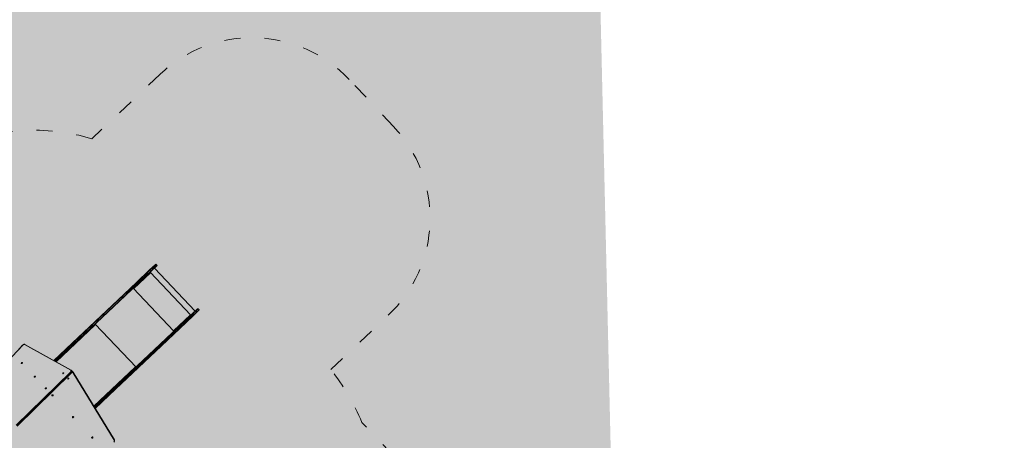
# Model space of a CAD drawing. Header units: millimetres. Extents: x 2943 to 3105, y 1618 to 1828.
# Tile 56 of 81: x 3013.34 to 3020.71, y 1756.63 to 1759.77. Entities that reach past the tile are written whole.
import ezdxf

# ---------------------------------------------------------------- set-up
doc = ezdxf.new("R2010")
doc.units = ezdxf.units.MM
doc.linetypes.add('ACAD_ISO03W100', pattern=[30, 12, -18])
for name, color, linetype, lineweight in [('1_strefa', 7, 'ACAD_ISO03W100', 13), ('1_trawa', 94, 'Continuous', 13), ('1_urządzenie', 7, 'Continuous', 9), ('wymiary', 7, 'Continuous', 9)]:
    doc.layers.add(name, color=color, linetype=linetype, lineweight=lineweight)
picture_1 = doc.add_image_def('image1.jpg', size_in_pixel=(9921, 7015))

msp = doc.modelspace()

# ---------------------------------------------------------------- hatches: boundary and pattern name
at = {"layer": '1_trawa'}
h = msp.add_hatch(dxfattribs=at)
h.set_pattern_fill('GRASS', color=256, scale=0.02)
h.paths.add_polyline_path([(3012.9516, 1765.2524), (3017.562, 1765.3596), (3017.8582, 1752.6184), (3009.9916, 1752.4355), (3009.8348, 1759.1783), (3013.0911, 1759.254)])
h.paths.add_polyline_path([(3026.8614, 1742.3468), (3027.1036, 1730.3994), (3031.6844, 1730.6938), (3031.4259, 1734.7164), (3033.5097, 1734.7164), (3033.5097, 1737.8837), (3035.6711, 1737.8837), (3035.6711, 1742.3468)])
h.paths.add_polyline_path([(3068.0504, 1739.2147), (3068.1816, 1735.3786), (3073.5045, 1735.3786), (3073.5045, 1740.4458), (3068.0083, 1740.4458)])

# ---------------------------------------------------------------- linework, layer by layer
at = {"layer": '1_strefa', "color": 0, "ltscale": 0.01}
msp.add_lwpolyline([(3015.6724, 1757.1542), (3016.1021, 1757.5604, 0.414214), (3016.1419, 1758.974), (3015.8097, 1759.3255, 0.414214), (3014.396, 1759.3653), (3013.8845, 1758.8817, 0.268919), (3012.4201, 1758.536), (3011.8734, 1758.0192, 0.103426), (3011.3503, 1757.6977), (3010.878, 1757.2512, 0.337428), (3010.5836, 1755.4576, 0.107072), (3010.9123, 1754.9141), (3011.0242, 1754.7958, 0.184129), (3011.9866, 1754.3316, 0.217858), (3012.389, 1753.1503), (3012.507, 1753.0255, 0.368838), (3014.4439, 1752.8178, 0.197396), (3015.5078, 1753.2274), (3015.9717, 1753.666, 0.22937), (3016.4355, 1754.8884, 0.298201), (3016.1451, 1756.5056), (3015.9056, 1756.759, 0.069776)], format="xyb", close=True, dxfattribs=at)
at = {"layer": '1_urządzenie', "color": 0, "linetype": 'Continuous'}
for p, q in [((3014.3168, 1757.8997), (3014.3614, 1757.9418)), ((3014.3656, 1757.9417), (3014.3191, 1757.8978)), ((3014.3253, 1757.8912), (3014.3718, 1757.9352)), ((3014.3717, 1757.9309), (3014.3271, 1757.8888)), ((3014.6585, 1757.5925), (3014.3542, 1757.9144)), ((3014.3718, 1757.9352), (3014.3656, 1757.9417)), ((3014.3223, 1757.8788), (3014.1988, 1757.762)), ((3014.2181, 1757.8064), (3014.3168, 1757.8997)), ((3014.3191, 1757.8978), (3014.2205, 1757.8045)), ((3014.2266, 1757.798), (3014.3253, 1757.8912)), ((3014.3271, 1757.8888), (3014.2285, 1757.7955)), ((3014.3191, 1757.8978), (3014.3253, 1757.8912)), ((3014.3201, 1757.8822), (3014.3235, 1757.8786)), ((3014.3237, 1757.8787), (3014.3203, 1757.8824)), ((3014.6253, 1757.5611), (3014.321, 1757.883)), ((3014.3223, 1757.8788), (3014.323, 1757.878)), ((3014.3235, 1757.8786), (3014.3237, 1757.8787)), ((3014.0809, 1757.6767), (3014.2181, 1757.8064)), ((3014.2205, 1757.8045), (3014.0843, 1757.6758)), ((3014.0905, 1757.6693), (3014.2266, 1757.798)), ((3014.2285, 1757.7955), (3014.0912, 1757.6658)), ((3014.4989, 1757.4416), (3014.1946, 1757.7635)), ((3014.1953, 1757.7642), (3014.1988, 1757.7606)), ((3014.1971, 1757.7631), (3014.1957, 1757.7646)), ((3014.1971, 1757.7631), (3014.1967, 1757.7628)), ((3014.1986, 1757.7618), (3014.1988, 1757.762)), ((3014.1986, 1757.7618), (3014.1993, 1757.7611)), ((3014.1995, 1757.7613), (3014.1988, 1757.762)), ((3014.1993, 1757.7611), (3014.1995, 1757.7613)), ((3014.2205, 1757.8045), (3014.2266, 1757.798)), ((3013.7377, 1757.3523), (3014.0809, 1757.6767)), ((3014.0843, 1757.6758), (3013.7412, 1757.3514)), ((3013.7473, 1757.3449), (3014.0905, 1757.6693)), ((3014.0912, 1757.6658), (3013.748, 1757.3414)), ((3014.0843, 1757.6758), (3014.0905, 1757.6693)), ((3014.6314, 1757.5669), (3014.676, 1757.609)), ((3014.6802, 1757.6089), (3014.6337, 1757.5649)), ((3014.6864, 1757.6023), (3014.6802, 1757.6089)), ((3014.4976, 1757.4459), (3014.6211, 1757.5626)), ((3014.5328, 1757.4736), (3014.6314, 1757.5669)), ((3014.6337, 1757.5649), (3014.5351, 1757.4717)), ((3014.5413, 1757.4651), (3014.6399, 1757.5584)), ((3014.6417, 1757.556), (3014.5431, 1757.4627)), ((3014.6205, 1757.5634), (3014.6211, 1757.5626)), ((3014.621, 1757.5639), (3014.6212, 1757.5641)), ((3014.621, 1757.5639), (3014.6244, 1757.5603)), ((3014.6246, 1757.5604), (3014.6212, 1757.5641)), ((3014.6399, 1757.5584), (3014.6337, 1757.5649)), ((3014.6399, 1757.5584), (3014.6864, 1757.6023)), ((3014.6863, 1757.5981), (3014.6417, 1757.556)), ((3013.9107, 1757.4896), (3013.6174, 1757.2124)), ((3013.9075, 1757.4922), (3013.9086, 1757.491)), ((3013.9119, 1757.4894), (3013.9085, 1757.4931)), ((3014.215, 1757.1732), (3013.9107, 1757.4952)), ((3013.9107, 1757.4896), (3013.9113, 1757.4889)), ((3013.9113, 1757.4889), (3013.9119, 1757.4894)), ((3014.3955, 1757.3439), (3014.5328, 1757.4736)), ((3014.5351, 1757.4717), (3014.3989, 1757.343)), ((3014.4051, 1757.3364), (3014.5413, 1757.4651)), ((3014.5431, 1757.4627), (3014.4058, 1757.333)), ((3014.5413, 1757.4651), (3014.5351, 1757.4717)), ((3014.4962, 1757.4459), (3014.4996, 1757.4423)), ((3014.4968, 1757.4464), (3014.4969, 1757.4466)), ((3014.4968, 1757.4464), (3014.4974, 1757.4457)), ((3014.4976, 1757.4459), (3014.4969, 1757.4466)), ((3014.4974, 1757.4457), (3014.4976, 1757.4459)), ((3014.4986, 1757.4441), (3014.4983, 1757.4438)), ((3014.4986, 1757.4441), (3014.5, 1757.4426)), ((3013.7267, 1757.149), (3013.3806, 1757.3417)), ((3013.7299, 1757.1498), (3013.3838, 1757.3425)), ((3013.6, 1757.2221), (3013.7377, 1757.3523)), ((3013.7412, 1757.3514), (3013.6028, 1757.2206)), ((3013.611, 1757.216), (3013.7473, 1757.3449)), ((3013.748, 1757.3414), (3013.6138, 1757.2145)), ((3013.7412, 1757.3514), (3013.7473, 1757.3449)), ((3014.0523, 1757.0194), (3014.3955, 1757.3439)), ((3014.3989, 1757.343), (3014.0558, 1757.0186)), ((3014.062, 1757.012), (3014.4051, 1757.3364)), ((3014.4058, 1757.333), (3014.0626, 1757.0085)), ((3014.4051, 1757.3364), (3014.3989, 1757.343)), ((3013.8993, 1756.8803), (3014.2095, 1757.1735)), ((3014.2088, 1757.1742), (3014.2093, 1757.1748)), ((3014.2088, 1757.1742), (3014.2095, 1757.1735)), ((3014.2128, 1757.1711), (3014.2093, 1757.1748)), ((3014.2108, 1757.1714), (3014.2118, 1757.1702)), ((3013.3176, 1756.7394), (3013.7238, 1757.1354)), ((3013.7267, 1757.1324), (3013.3205, 1756.7364)), ((3013.3239, 1756.7328), (3013.7301, 1757.1288)), ((3013.3248, 1756.7318), (3013.731, 1757.1278)), ((3013.7301, 1757.1288), (3013.7267, 1757.1324)), ((3013.735, 1757.1449), (3013.7316, 1757.1485)), ((3013.7427, 1757.1366), (3013.7404, 1757.1391)), ((3014.0519, 1756.6251), (3013.7427, 1757.132)), ((3014.0533, 1756.6278), (3013.7441, 1757.1348)), ((3013.9014, 1756.8768), (3014.0523, 1757.0194)), ((3014.0558, 1757.0186), (3013.903, 1756.8742)), ((3014.062, 1757.012), (3014.0558, 1757.0186)), ((3013.9078, 1756.8664), (3014.062, 1757.012)), ((3014.0626, 1757.0085), (3013.9094, 1756.8637))]:
    msp.add_line(p, q, dxfattribs=at)
at = {"layer": '1_urządzenie', "color": 0, "linetype": 'Continuous', "flags": 128}
for points in [[(3014.0809, 1757.6767), (3014.0809, 1757.6767), (3014.0812, 1757.6769), (3014.0819, 1757.677), (3014.0827, 1757.6769), (3014.0836, 1757.6764), (3014.0843, 1757.6758)], [(3014.0905, 1757.6693), (3014.0911, 1757.6685), (3014.0915, 1757.6676), (3014.0916, 1757.6668), (3014.0914, 1757.6661), (3014.0912, 1757.6658), (3014.0912, 1757.6658)], [(3013.906, 1757.4908), (3013.9065, 1757.4911), (3013.907, 1757.4912), (3013.9075, 1757.4913), (3013.9082, 1757.4912), (3013.9088, 1757.4909), (3013.9095, 1757.4906), (3013.9101, 1757.4902), (3013.9107, 1757.4896)], [(3013.9113, 1757.4889), (3013.9115, 1757.4888), (3013.9117, 1757.4887), (3013.9118, 1757.4887), (3013.912, 1757.4888), (3013.912, 1757.4889), (3013.9121, 1757.4891), (3013.912, 1757.4893), (3013.9119, 1757.4894)], [(3013.3838, 1757.3425), (3013.3829, 1757.343), (3013.3814, 1757.3434), (3013.3799, 1757.3435), (3013.3782, 1757.3434), (3013.3764, 1757.343), (3013.3745, 1757.3424), (3013.3727, 1757.3415), (3013.3709, 1757.3404), (3013.3691, 1757.3391), (3013.3675, 1757.3377), (3013.3665, 1757.3366)], [(3013.3671, 1757.3364), (3013.3668, 1757.3366), (3013.3666, 1757.3367), (3013.3665, 1757.3366), (3013.3665, 1757.3366)], [(3013.3806, 1757.3417), (3013.3793, 1757.3422), (3013.3778, 1757.3423), (3013.3761, 1757.3421), (3013.3742, 1757.3415), (3013.3723, 1757.3407), (3013.3705, 1757.3395), (3013.3687, 1757.3381), (3013.3671, 1757.3364)], [(3013.7377, 1757.3523), (3013.738, 1757.3525), (3013.7384, 1757.3526), (3013.7388, 1757.3526), (3013.7393, 1757.3526), (3013.7398, 1757.3524), (3013.7403, 1757.3522), (3013.7407, 1757.3518), (3013.7412, 1757.3514)], [(3013.7473, 1757.3449), (3013.7477, 1757.3444), (3013.748, 1757.3439), (3013.7482, 1757.3434), (3013.7484, 1757.343), (3013.7484, 1757.3425), (3013.7484, 1757.342), (3013.7482, 1757.3417), (3013.748, 1757.3414)], [(3014.3955, 1757.3439), (3014.3955, 1757.3439), (3014.3959, 1757.3441), (3014.3965, 1757.3442), (3014.3973, 1757.344), (3014.3982, 1757.3436), (3014.3989, 1757.343)], [(3014.4051, 1757.3364), (3014.4057, 1757.3356), (3014.4061, 1757.3348), (3014.4062, 1757.334), (3014.4061, 1757.3333), (3014.4058, 1757.333), (3014.4058, 1757.333)], [(3013.3573, 1757.1996), (3013.3579, 1757.1991), (3013.3588, 1757.199), (3013.3598, 1757.1991), (3013.3609, 1757.1995), (3013.362, 1757.2002), (3013.3631, 1757.201), (3013.364, 1757.202), (3013.3647, 1757.2031), (3013.3652, 1757.2042), (3013.3654, 1757.2052), (3013.3653, 1757.2061), (3013.3649, 1757.2068), (3013.3642, 1757.2072), (3013.3634, 1757.2073), (3013.3624, 1757.2072), (3013.3612, 1757.2068), (3013.3601, 1757.2062), (3013.3591, 1757.2053), (3013.3581, 1757.2043), (3013.3574, 1757.2032), (3013.357, 1757.2021), (3013.3568, 1757.2011), (3013.3569, 1757.2002), (3013.3573, 1757.1996)], [(3014.2093, 1757.1748), (3014.2092, 1757.1749), (3014.209, 1757.1749), (3014.2089, 1757.1749), (3014.2087, 1757.1749), (3014.2086, 1757.1747), (3014.2086, 1757.1746), (3014.2087, 1757.1744), (3014.2088, 1757.1742)], [(3014.2095, 1757.1735), (3014.21, 1757.1729), (3014.2104, 1757.1723), (3014.2107, 1757.1716), (3014.2109, 1757.1709), (3014.2109, 1757.1703), (3014.2109, 1757.1697), (3014.2107, 1757.1692), (3014.2104, 1757.1688)], [(3013.4541, 1757.0978), (3013.4548, 1757.0974), (3013.4556, 1757.0972), (3013.4567, 1757.0974), (3013.4578, 1757.0978), (3013.4589, 1757.0984), (3013.46, 1757.0993), (3013.4609, 1757.1003), (3013.4616, 1757.1014), (3013.4621, 1757.1025), (3013.4623, 1757.1035), (3013.4621, 1757.1044), (3013.4618, 1757.105), (3013.4611, 1757.1055), (3013.4602, 1757.1056), (3013.4592, 1757.1055), (3013.4581, 1757.1051), (3013.457, 1757.1044), (3013.4559, 1757.1036), (3013.455, 1757.1025), (3013.4543, 1757.1015), (3013.4538, 1757.1004), (3013.4536, 1757.0994), (3013.4537, 1757.0985), (3013.4541, 1757.0978)], [(3013.6674, 1757.124), (3013.668, 1757.1236), (3013.6689, 1757.1236), (3013.6698, 1757.1238), (3013.6709, 1757.1243), (3013.6719, 1757.125), (3013.6728, 1757.1259), (3013.6735, 1757.1269), (3013.6739, 1757.1279), (3013.674, 1757.1288), (3013.6738, 1757.1296), (3013.6733, 1757.1301), (3013.6726, 1757.1303), (3013.6716, 1757.1303), (3013.6706, 1757.1299), (3013.6696, 1757.1293), (3013.6686, 1757.1284), (3013.6678, 1757.1275), (3013.6673, 1757.1265), (3013.667, 1757.1255), (3013.6671, 1757.1247), (3013.6674, 1757.124)], [(3013.7046, 1757.0846), (3013.7041, 1757.0855), (3013.7038, 1757.0866), (3013.7039, 1757.0877), (3013.7044, 1757.0889), (3013.7051, 1757.0899), (3013.7061, 1757.0907), (3013.7072, 1757.0912), (3013.7084, 1757.0914), (3013.7095, 1757.0913), (3013.7104, 1757.0908), (3013.7111, 1757.0901), (3013.7116, 1757.0891), (3013.7116, 1757.0879), (3013.7114, 1757.0868), (3013.7108, 1757.0857), (3013.7099, 1757.0848), (3013.7089, 1757.0841), (3013.7077, 1757.0837), (3013.7065, 1757.0837), (3013.7055, 1757.084), (3013.7046, 1757.0846)], [(3013.7238, 1757.1354), (3013.7252, 1757.1369), (3013.7264, 1757.1385), (3013.7274, 1757.1401), (3013.7282, 1757.1417), (3013.7286, 1757.1433), (3013.7288, 1757.1448), (3013.7287, 1757.1462), (3013.7283, 1757.1473), (3013.7277, 1757.1483), (3013.7267, 1757.149)], [(3013.7315, 1757.1486), (3013.7323, 1757.1476), (3013.7328, 1757.1463), (3013.733, 1757.1448), (3013.7329, 1757.1432), (3013.7325, 1757.1415), (3013.7319, 1757.1396), (3013.7309, 1757.1378), (3013.7297, 1757.1359), (3013.7283, 1757.1341), (3013.7267, 1757.1324)], [(3013.7315, 1757.1486), (3013.7305, 1757.1494), (3013.7299, 1757.1498)], [(3013.7301, 1757.1288), (3013.7317, 1757.1305), (3013.7332, 1757.1323), (3013.7343, 1757.1341), (3013.7353, 1757.136), (3013.7359, 1757.1378), (3013.7363, 1757.1396), (3013.7364, 1757.1412), (3013.7362, 1757.1427), (3013.7357, 1757.144), (3013.735, 1757.1449)], [(3013.731, 1757.1278), (3013.7318, 1757.1286), (3013.7332, 1757.1303), (3013.7344, 1757.132), (3013.7355, 1757.1338), (3013.7362, 1757.1356), (3013.7367, 1757.1375), (3013.7369, 1757.1394), (3013.7369, 1757.1409), (3013.7365, 1757.1424), (3013.7359, 1757.1437), (3013.735, 1757.1449), (3013.735, 1757.1449)], [(3013.7441, 1757.1348), (3013.7435, 1757.1357), (3013.7426, 1757.1366)], [(3013.7427, 1757.132), (3013.7432, 1757.1323), (3013.7436, 1757.1327), (3013.7439, 1757.1331), (3013.7441, 1757.1335), (3013.7442, 1757.1339), (3013.7443, 1757.1343), (3013.7442, 1757.1346), (3013.7441, 1757.1348)], [(3013.5367, 1757.0104), (3013.5374, 1757.01), (3013.5382, 1757.0099), (3013.5393, 1757.01), (3013.5404, 1757.0104), (3013.5415, 1757.0111), (3013.5425, 1757.0119), (3013.5435, 1757.0129), (3013.5442, 1757.014), (3013.5447, 1757.0151), (3013.5448, 1757.0161), (3013.5447, 1757.017), (3013.5443, 1757.0177), (3013.5437, 1757.0181), (3013.5428, 1757.0182), (3013.5418, 1757.0181), (3013.5407, 1757.0177), (3013.5396, 1757.017), (3013.5385, 1757.0162), (3013.5376, 1757.0152), (3013.5369, 1757.0141), (3013.5364, 1757.013), (3013.5362, 1757.012), (3013.5363, 1757.0111), (3013.5367, 1757.0104)], [(3014.0523, 1757.0194), (3014.0526, 1757.0197), (3014.053, 1757.0198), (3014.0534, 1757.0198), (3014.0539, 1757.0197), (3014.0544, 1757.0196), (3014.0549, 1757.0193), (3014.0553, 1757.019), (3014.0558, 1757.0186)], [(3013.5863, 1756.958), (3013.5857, 1756.9589), (3013.5853, 1756.96), (3013.5853, 1756.9613), (3013.5856, 1756.9625), (3013.5862, 1756.9637), (3013.5871, 1756.9648), (3013.5882, 1756.9656), (3013.5894, 1756.9661), (3013.5907, 1756.9664), (3013.5919, 1756.9663), (3013.593, 1756.9659), (3013.5939, 1756.9652), (3013.5946, 1756.9643), (3013.5949, 1756.9631), (3013.5949, 1756.9619), (3013.5946, 1756.9607), (3013.594, 1756.9595), (3013.5931, 1756.9584), (3013.592, 1756.9576), (3013.5908, 1756.957), (3013.5895, 1756.9568), (3013.5883, 1756.9569), (3013.5872, 1756.9573), (3013.5863, 1756.958)], [(3014.062, 1757.012), (3014.0623, 1757.0116), (3014.0626, 1757.0111), (3014.0629, 1757.0106), (3014.063, 1757.0101), (3014.0631, 1757.0096), (3014.063, 1757.0092), (3014.0629, 1757.0088), (3014.0626, 1757.0085)], [(3013.7401, 1756.7953), (3013.7394, 1756.7963), (3013.7391, 1756.7974), (3013.7391, 1756.7986), (3013.7394, 1756.7999), (3013.74, 1756.801), (3013.7409, 1756.8021), (3013.742, 1756.8029), (3013.7432, 1756.8035), (3013.7445, 1756.8037), (3013.7457, 1756.8036), (3013.7468, 1756.8032), (3013.7477, 1756.8025), (3013.7483, 1756.8016), (3013.7487, 1756.8005), (3013.7487, 1756.7992), (3013.7484, 1756.798), (3013.7478, 1756.7968), (3013.7469, 1756.7958), (3013.7458, 1756.7949), (3013.7446, 1756.7944), (3013.7433, 1756.7941), (3013.7421, 1756.7942), (3013.741, 1756.7946), (3013.7401, 1756.7953)], [(3013.8842, 1756.6421), (3013.8836, 1756.643), (3013.8832, 1756.6442), (3013.8832, 1756.6454), (3013.8835, 1756.6466), (3013.8842, 1756.6478), (3013.885, 1756.6489), (3013.8861, 1756.6497), (3013.8873, 1756.6502), (3013.8886, 1756.6505), (3013.8898, 1756.6504), (3013.8909, 1756.65), (3013.8918, 1756.6493), (3013.8925, 1756.6484), (3013.8928, 1756.6472), (3013.8928, 1756.646), (3013.8925, 1756.6448), (3013.8919, 1756.6436), (3013.891, 1756.6425), (3013.8899, 1756.6417), (3013.8887, 1756.6412), (3013.8874, 1756.6409), (3013.8862, 1756.641), (3013.8851, 1756.6414), (3013.8842, 1756.6421)], [(3014.0519, 1756.6251), (3014.0524, 1756.6254), (3014.0528, 1756.6258), (3014.0531, 1756.6262), (3014.0533, 1756.6266), (3014.0534, 1756.627), (3014.0535, 1756.6274), (3014.0534, 1756.6277), (3014.0533, 1756.6278)]]:
    msp.add_lwpolyline(points, dxfattribs=at)
at = {"layer": '1_urządzenie', "color": 0, "linetype": 'Continuous'}
for centre, radius, start, end in [((3014.3634, 1757.9396), 0.003, 43.38871, 133.38871), ((3014.3696, 1757.9331), 0.003, 313.38871, 43.38871), ((3014.3145, 1757.8947), 0.00553, 33.96216, 65.62056), ((3014.3154, 1757.8736), 0.00863, 36.83358, 63.84318), ((3014.3234, 1757.8784), 0.000496, 223.04018, 43.73723), ((3014.3232, 1757.8782), 0.000498, 327.80525, 43.61737), ((3014.322, 1757.8868), 0.00553, 21.15685, 52.81525), ((3014.1919, 1757.7568), 0.00863, 36.83681, 63.83995), ((3014.1952, 1757.7593), 0.00431, 36.81613, 63.85308), ((3014.1991, 1757.7609), 0.000496, 223.04018, 43.73723), ((3014.1989, 1757.7608), 0.000498, 327.80525, 43.61737), ((3014.2159, 1757.8014), 0.00551, 33.93347, 65.7122), ((3014.2233, 1757.7936), 0.00551, 21.06521, 52.84394), ((3014.678, 1757.6068), 0.003, 43.38871, 133.38871), ((3014.6208, 1757.5637), 0.000496, 43.04018, 223.73723), ((3014.6206, 1757.5635), 0.000499, 43.19845, 118.93375), ((3014.6156, 1757.556), 0.00863, 22.9343, 49.94417), ((3014.6292, 1757.5618), 0.00553, 33.96076, 65.62196), ((3014.6366, 1757.554), 0.00553, 21.15545, 52.81665), ((3014.6842, 1757.6003), 0.003, 313.38871, 43.38871), ((3014.5305, 1757.4686), 0.00551, 33.93207, 65.7136), ((3014.5379, 1757.4607), 0.00551, 21.06381, 52.84534), ((3014.4966, 1757.4463), 0.000496, 43.04018, 223.73723), ((3014.4964, 1757.4461), 0.000499, 43.19845, 118.93375), ((3014.4947, 1757.4424), 0.00431, 22.92162, 49.96399), ((3014.4921, 1757.4393), 0.00863, 22.93753, 49.94094), ((3010.0114, 1760.37), 4.5231, 306.20978, 317.8829), ((3010.0093, 1760.3723), 4.5267, 306.21059, 317.88207), ((3013.3827, 1757.3402), 0.00255, 64.59562, 144.21821), ((3013.7021, 1757.0936), 0.00508, 298.58867, 328.18875), ((3013.6522, 1757.062), 0.1026, 43.35852, 45.68549), ((3013.7288, 1757.1475), 0.00255, 64.614, 144.20512), ((3013.7221, 1757.1207), 0.0114, 38.47896, 45.15975), ((3013.7353, 1757.1273), 0.00871, 32.17706, 83.50866), ((3013.7333, 1757.1331), 0.00918, 40.28228, 68.74952), ((3013.7327, 1757.1318), 0.0106, 43.56424, 67.15535), ((3013.7348, 1757.1291), 0.0109, 44.05072, 78.51477), ((3013.5844, 1756.9677), 0.00603, 279.72028, 347.05713), ((3013.7381, 1756.805), 0.00603, 279.72028, 347.05713), ((3013.8823, 1756.6518), 0.00603, 279.72028, 347.05713), ((3013.8819, 1756.6522), 0.00583, 285.5394, 341.23801), ((3014.0419, 1756.6199), 0.0113, 316.58628, 27.36719), ((3014.0408, 1756.6211), 0.0142, 317.20789, 28.29432)]:
    msp.add_arc(centre, radius, start, end, dxfattribs=at)

# ---------------------------------------------------------------- pictures from other files: only their frames are drawn
at = {"layer": 'wymiary'}
image = msp.add_image(picture_1, insert=(3104.8897, 1618.2605), size_in_units=(209.9945, 148.4842), rotation=90, dxfattribs=dict(at, fade=54))
image.dxf.flags = 7

doc.saveas('drawing.dxf')
